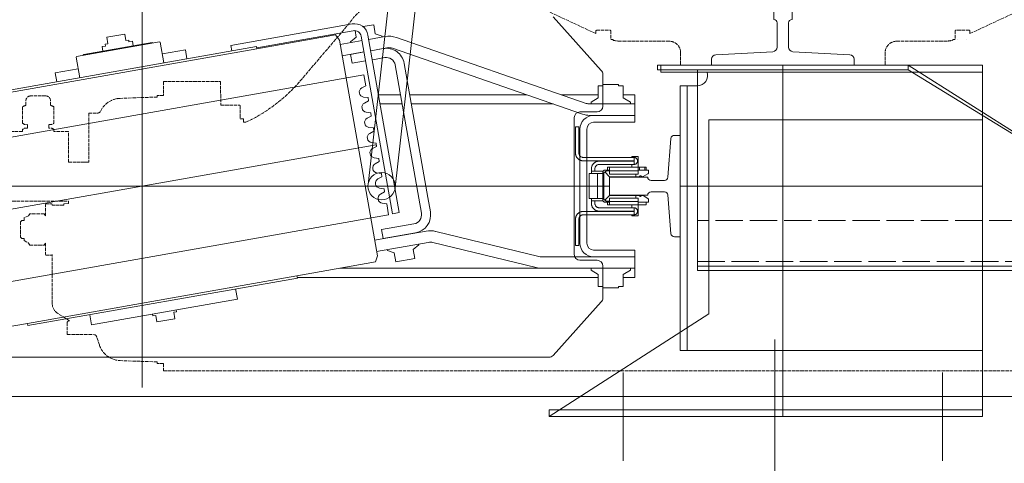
# Model space of a CAD drawing. Header units: millimetres. Extents: x 144573 to 336993, y 74252 to 247042.
# Tile 140 of 256: x 162062 to 162926, y 186472 to 186861. Entities that reach past the tile are written whole.
import ezdxf

# ---------------------------------------------------------------- set-up
doc = ezdxf.new("R2010")
doc.units = ezdxf.units.MM
doc.linetypes.add('ACAD_ISO02W100', pattern=[15, 12, -3])
doc.linetypes.add('ACAD_ISO10W100', pattern=[18.5, 12, -3, 0.5, -3])
for name, color, linetype, lineweight in [('CONT_25', 255, 'Continuous', 0), ('DASH_25', 255, 'ACAD_ISO02W100', 0), ('DASHD_25', 255, 'ACAD_ISO10W100', 0), ('NOVÁ TENKÁ', 255, 'Continuous', 0), ('TEXT_35', 255, 'Continuous', 0), ('ŽB', 255, 'Continuous', 0)]:
    doc.layers.add(name, color=color, linetype=linetype, lineweight=lineweight)

# ---------------------------------------------------------------- blocks, each defined once
blk = doc.blocks.new('MX20_Planview')
at = {"layer": 'DASH_25', "ltscale": 0.25}
for p, q in [((268, -543.5), (268, 543.5)), ((-27.63, 164), (-52.19, 216.67)), ((-30.54, 163.5), (-30.54, 151.5)), ((-27.63, 164), (-30.04, 164)), ((-22.54, 161.5), (-22.54, 161.5)), ((-30.04, 151), (-22.54, 151)), ((-22.54, 153.5), (-22.54, 153.5)), ((-22.54, 151), (-22.54, 149)), ((-22.54, 149), (-21.79, 149)), ((-20.94, 99.71), (-20.94, 140.78)), ((-20.94, 101.71), (-20.94, 99.71)), ((-10.94, 89.71), (0, 89.71)), ((0, -89.71), (0, 89.71)), ((-10.94, -89.71), (0, -89.71)), ((-20.94, -101.71), (-20.94, -99.71)), ((-20.94, -99.71), (-20.94, -140.78)), ((-30.54, -163.5), (-30.54, -151.5)), ((-30.04, -151), (-22.54, -151)), ((-22.54, -149), (-21.79, -149)), ((-22.54, -151), (-22.54, -149)), ((-27.63, -164), (-52.19, -216.67)), ((-27.63, -164), (-30.04, -164)), ((13.84, -423.43), (-37.67, -379.54)), ((47.02, -473.21), (50.02, -473.21)), ((47.02, -473.21), (47.02, -476.21)), ((50.02, -473.21), (50.02, -471.22)), ((35.02, -492.94), (35.02, -476.71)), ((35.52, -476.21), (47.02, -476.21)), ((14.25, -493.5), (35.02, -492.94)), ((14.25, -543.5), (14.25, -493.5)), ((14.25, -543.5), (26.5, -543.5)), ((26.5, -543.5), (26.5, -548.94)), ((261.5, -543.5), (261.5, -548.94)), ((261.5, -543.5), (268, -543.5)), ((26.5, -548.94), (27.95, -548.94)), ((27.95, -548.94), (29.08, -581.31)), ((260.05, -548.94), (258.92, -581.31)), ((260.05, -548.94), (258.92, -581.31)), ((261.5, -548.94), (260.05, -548.94)), ((261.5, -548.94), (260.05, -548.94)), ((42, -608.94), (42, -601.25)), ((238.04, -601.93), (238.04, -601.93)), ((245.12, -599.63), (238.07, -601.92)), ((42, -608.94), (85.01, -608.94)), ((85.01, -613.07), (85.01, -608.94)), ((85.01, -626.77), (85.01, -608.94)), ((236, -627.94), (236, -604.77)), ((58.22, -626.77), (58.22, -639.53)), ((85.01, -626.77), (58.22, -626.77)), ((121.3, -626.77), (119.22, -626.77)), ((119.22, -679.77), (119.22, -626.77)), ((121.39, -630.94), (121.3, -626.77)), ((224, -625.92), (217.44, -636.29)), ((236, -627.94), (226, -627.94)), ((236, -627.94), (226, -627.94)), ((122.58, -630.94), (121.39, -630.94)), ((122.58, -630.94), (122.58, -640.94)), ((26.94, -646.69), (26.94, -659.85)), ((35.42, -642.49), (31.14, -642.49)), ((36.62, -639.53), (50.86, -639.53)), ((55.16, -643.89), (52.06, -643.89)), ((56.36, -639.53), (58.22, -639.53)), ((121.5, -641.44), (122, -640.94)), ((121.5, -646.44), (121.5, -641.44)), ((122, -646.94), (121.5, -646.44)), ((122.58, -640.94), (122, -640.94)), ((132, -646.94), (122, -646.94)), ((132, -646.94), (130.14, -648.02)), ((132, -646.94), (130.14, -648.02)), ((132, -646.94), (130.14, -648.02)), ((132, -646.94), (130.14, -648.02)), ((132, -646.94), (130.14, -648.02)), ((132, -646.94), (130.14, -648.02)), ((132, -646.94), (130.14, -648.02)), ((157.86, -648.02), (156, -646.94)), ((156, -646.94), (165.65, -646.94)), ((157.86, -648.02), (156, -646.94)), ((157.86, -648.02), (156, -646.94)), ((157.86, -648.02), (156, -646.94)), ((157.86, -648.02), (156, -646.94)), ((166.5, -641.44), (166, -640.94)), ((208.99, -640.94), (166, -640.94)), ((166, -646.94), (166.5, -646.44)), ((166.5, -646.44), (166.5, -641.44)), ((130.14, -648.02), (130.14, -660.67)), ((130.14, -648.02), (130.14, -660.67)), ((130.14, -648.02), (130.14, -660.67)), ((130.14, -648.02), (130.14, -660.67)), ((130.14, -648.02), (130.14, -660.67)), ((130.14, -648.02), (130.14, -660.67)), ((130.14, -648.02), (130.14, -660.67)), ((157.86, -660.67), (157.86, -648.02)), ((157.86, -660.67), (157.86, -648.02)), ((157.86, -660.67), (157.86, -648.02)), ((157.86, -660.67), (157.86, -648.02)), ((157.86, -660.67), (157.86, -648.02)), ((35.42, -664.05), (31.14, -664.05)), ((55.16, -662.65), (52.06, -662.65)), ((130.14, -660.67), (132, -661.74)), ((130.14, -660.67), (132, -661.74)), ((130.14, -660.67), (132, -661.74)), ((130.14, -660.67), (132, -661.74)), ((130.14, -660.67), (132, -661.74)), ((130.14, -660.67), (132, -661.74)), ((130.14, -660.67), (132, -661.74)), ((132, -661.74), (133.59, -665.71)), ((132, -661.74), (133.59, -665.71)), ((132, -661.74), (133.59, -665.71)), ((132, -661.74), (133.59, -665.71)), ((132, -661.74), (133.59, -665.71)), ((132, -661.74), (133.59, -665.71)), ((132, -661.74), (133.59, -665.71)), ((153.61, -665.71), (156, -661.74)), ((153.61, -665.71), (156, -661.74)), ((153.61, -665.71), (156, -661.74)), ((153.61, -665.71), (156, -661.74)), ((153.61, -665.71), (156, -661.74)), ((156, -661.74), (157.86, -660.67)), ((156, -661.74), (157.86, -660.67)), ((156, -661.74), (157.86, -660.67)), ((156, -661.74), (157.86, -660.67)), ((156, -661.74), (157.86, -660.67)), ((36.62, -667.01), (50.86, -667.01)), ((56.36, -667.01), (58.22, -667.01)), ((58.22, -667.01), (58.22, -679.77)), ((133.59, -665.71), (136, -665.71)), ((133.59, -665.71), (136, -665.71)), ((133.59, -665.71), (136, -665.71)), ((133.59, -665.71), (136, -665.71)), ((133.59, -665.71), (136, -665.71)), ((133.59, -665.71), (136, -665.71)), ((133.59, -665.71), (136, -665.71)), ((136, -665.71), (136, -667.74)), ((136, -665.71), (136, -667.74)), ((136, -665.71), (136, -667.74)), ((136, -665.71), (136, -667.74)), ((136, -665.71), (136, -667.74)), ((136, -665.71), (136, -667.74)), ((136, -667.74), (137.2, -668.94)), ((136, -667.74), (137.2, -668.94)), ((136, -667.74), (137.2, -668.94)), ((136, -667.74), (137.2, -668.94)), ((136, -667.74), (137.2, -668.94)), ((136, -667.74), (137.2, -668.94)), ((137.2, -668.94), (150.8, -668.94)), ((137.2, -668.94), (150.8, -668.94)), ((137.2, -668.94), (150.8, -668.94)), ((137.2, -668.94), (150.8, -668.94)), ((137.2, -668.94), (150.8, -668.94)), ((137.2, -668.94), (139.4, -668.94)), ((150.8, -668.94), (152, -667.74)), ((150.8, -668.94), (152, -667.74)), ((150.8, -668.94), (152, -667.74)), ((150.8, -668.94), (152, -667.74)), ((150.8, -668.94), (152, -667.74)), ((152, -665.71), (153.61, -665.71)), ((152, -667.74), (152, -665.71)), ((152, -667.74), (152, -665.71)), ((152, -667.74), (152, -665.71)), ((152, -667.74), (152, -665.71)), ((152, -667.74), (152, -665.71)), ((152, -665.71), (153.61, -665.71)), ((152, -665.71), (153.61, -665.71)), ((152, -665.71), (153.61, -665.71)), ((152, -665.71), (153.61, -665.71))]:
    blk.add_line(p, q, dxfattribs=at)
for centre, radius, start, end in [((-30.04, 163.5), 0.5, 90, 180), ((-30.04, 151.5), 0.5, 180, 270), ((-60.94, 140.78), 40, 0, 11.85223), ((-10.94, 99.71), 10, 180, 270), ((-10.94, -99.71), 10, 90, 180), ((-60.94, -140.78), 40, 348.14777, 0), ((-30.04, -151.5), 0.5, 90, 180), ((-30.04, -163.5), 0.5, 180, 270), ((-15.94, -345.96), 40, 180, 237.10184), ((-77.38, -530.07), 140.33, 24.79239, 49.45797), ((35.52, -476.71), 0.5, 90, 180), ((49.07, -580.61), 20, 182, 242.80135), ((238.93, -580.61), 20, 288.03429, 358), ((238.93, -580.61), 20, 288.03429, 358), ((39, -601.25), 3, 360, 71.96571), ((239, -604.77), 3, 108.03429, 180), ((226, -625.94), 2, 179.41992, 270), ((208.99, -630.94), 10, 270, 327.68631), ((31.14, -646.69), 4.2, 90, 180), ((40.59, -642.97), 5.25, 139.11761, 174.81528), ((46.89, -642.97), 5.25, 349.84147, 40.88239), ((60.33, -642.97), 5.25, 139.11761, 190.15853), ((31.14, -659.85), 4.2, 180, 270), ((40.59, -663.58), 5.25, 185.18472, 220.88239), ((46.89, -663.58), 5.25, 319.11761, 10.15853), ((60.33, -663.58), 5.25, 169.84147, 220.88239)]:
    blk.add_arc(centre, radius, start, end, dxfattribs=at)
blk = doc.blocks.new('10020_TravellingCableSupport_769652_0')
at = {"layer": 'CONT_25', "ltscale": 15}
for p, q in [((-4, 110), (-4, -110)), ((-4, 110), (0, 110)), ((0, 110), (0, -110)), ((-4, 75), (-180, 75)), ((-180, 75), (-180, -325)), ((-136, 75), (-176, 75)), ((-4, -110), (-136, -325)), ((0, -110), (-136, -325)), ((0, -110), (-4, -110)), ((-180, -325), (-136, -325)), ((-176, -325), (-176, -685)), ((-136, -325), (-136, -685)), ((-176, -629.99), (-186, -629.99)), ((-136, -629.99), (-126.68, -629.99)), ((-136, -685), (-176, -685))]:
    blk.add_line(p, q, dxfattribs=at)
at = {"layer": 'CONT_25', "ltscale": 2}
for p, q in [((-176, 75), (-176, -325)), ((-176, -524.25), (-221, -524.25)), ((-221, -595.75), (-221, -524.25)), ((-185, -529.75), (-221, -529.75)), ((-185, -590.25), (-185, -529.75)), ((-185, -590.25), (-221, -590.25)), ((-176, -595.75), (-221, -595.75))]:
    blk.add_line(p, q, dxfattribs=at)
at = {"layer": 'CONT_25', "ltscale": 1.5}
for p, q in [((-126.52, -630), (-186.16, -630)), ((-186.16, -630), (-186.16, -690)), ((-176.16, -630), (-186.16, -630)), ((-136.52, -630), (-126.52, -630)), ((-136, -629.99), (-126.56, -629.99)), ((-126.52, -630), (-126.52, -690)), ((-186.16, -635), (-190.16, -635)), ((-190.16, -635), (-190.16, -685)), ((-126.52, -635), (-122.52, -635)), ((-122.52, -635), (-122.52, -685)), ((-186.16, -685), (-190.16, -685)), ((-126.52, -690), (-186.16, -690)), ((-126.52, -685), (-122.52, -685))]:
    blk.add_line(p, q, dxfattribs=at)
at = {"layer": 'DASH_25', "ltscale": 2}
for p, q in [((-172, 75), (-172, -685)), ((-136, -325), (-136, 75))]:
    blk.add_line(p, q, dxfattribs=at)
at = {"layer": 'DASHD_25', "ltscale": 1.5}
for p, q in [((-162.74, -560), (-225.31, -560)), ((-114.83, -660), (-199.44, -660))]:
    blk.add_line(p, q, dxfattribs=at)
blk = doc.blocks.new('10020_Elevator_0')
at = {"layer": 'NOVÁ TENKÁ', "ltscale": 0.33}
for p, q in [((-993, 1902), (-993, 1082)), ((-956.78, 1286.67), (-1029.2, 1697.33)), ((-1169.57, 1492), (-816.43, 1492))]:
    blk.add_line(p, q, dxfattribs=at)
at = {"layer": 'NOVÁ TENKÁ'}
for p, q in [((-1143, 1848.77), (-1143, 1135.23)), ((-895.48, 1297.48), (-967.89, 1708.14)), ((-1018.09, 1275.86), (-1090.5, 1686.52)), ((-1113.3, 1592.64), (-1125.46, 1661.58)), ((-914.37, 1627.72), (-872.7, 1391.36)), ((-912.4, 1628.06), (-870.73, 1391.71)), ((-1115.27, 1592.29), (-1113.3, 1592.64)), ((-1073.6, 1355.94), (-1115.27, 1592.29)), ((-1071.63, 1356.28), (-1113.3, 1592.64)), ((-893.76, 1568.39), (-901.64, 1567)), ((-890.2, 1548.21), (-893.76, 1568.39)), ((-898.08, 1546.82), (-879.86, 1550.03)), ((-879.86, 1550.03), (-879.28, 1549.62)), ((-879.28, 1549.62), (-866.43, 1476.75)), ((-1105.72, 1538.13), (-1114.59, 1536.56)), ((-877.66, 1543.31), (-878.24, 1543.71)), ((-867.06, 1483.24), (-877.66, 1543.31)), ((-1092.01, 1408.54), (-1114.59, 1536.56)), ((-874.71, 1526.57), (-870.77, 1527.26)), ((-870.25, 1524.31), (-870.77, 1527.26)), ((-870.25, 1524.31), (-868.67, 1524.58)), ((-868.67, 1524.58), (-868.24, 1522.12)), ((-862.52, 1523.13), (-868.24, 1522.12)), ((-862.52, 1523.13), (-859.75, 1507.37)), ((-866.6, 1503.63), (-865.02, 1503.9)), ((-866.08, 1500.67), (-866.6, 1503.63)), ((-865.46, 1506.37), (-859.75, 1507.37)), ((-865.46, 1506.37), (-865.02, 1503.9)), ((-870.02, 1499.98), (-866.08, 1500.67)), ((-1106.26, 1480.15), (-1111.98, 1479.14)), ((-1109.2, 1463.39), (-1111.98, 1479.14)), ((-1105.12, 1482.89), (-1106.7, 1482.61)), ((-1106.26, 1480.15), (-1106.7, 1482.61)), ((-867.06, 1483.24), (-867.47, 1482.66)), ((-885.05, 1472.96), (-866.83, 1476.17)), ((-873.61, 1454.16), (-877.17, 1474.34)), ((-866.43, 1476.75), (-866.83, 1476.17)), ((-1103.48, 1464.4), (-1109.2, 1463.39)), ((-1103.05, 1461.93), (-1103.48, 1464.4)), ((-1101.48, 1462.21), (-1103.05, 1461.93)), ((-873.61, 1454.16), (-881.49, 1452.77)), ((-1083.15, 1410.1), (-1092.01, 1408.54)), ((-869.62, 1414.24), (-874.55, 1413.37)), ((-869.62, 1414.24), (-850.87, 1307.88)), ((-870.73, 1391.71), (-872.7, 1391.36)), ((-872.7, 1391.36), (-860.54, 1322.42)), ((-871.71, 1391.54), (-866.5, 1361.99)), ((-1073.6, 1355.94), (-1071.63, 1356.28)), ((-1059.47, 1287.35), (-1071.63, 1356.28)), ((-866.5, 1361.99), (-856.78, 1306.84)), ((-1073, 1356.04), (-1073, 1092)), ((-860.54, 1322.42), (-865.03, 1319.09)), ((-1065, 1318.7), (-1065, 1138.64)), ((-865.03, 1319.09), (-1054.11, 1285.75)), ((-875.34, 1297.48), (-878.73, 1316.68)), ((-865.5, 1299.21), (-868.88, 1318.42)), ((-885.39, 1307.89), (-877.52, 1309.28)), ((-883.31, 1296.07), (-885.39, 1307.89)), ((-877.52, 1309.28), (-875.43, 1297.46)), ((-867.23, 1309.06), (-866.51, 1309.19)), ((-866.51, 1309.19), (-862.43, 1304.32)), ((-862.43, 1304.32), (-856.71, 1305.33)), ((-861.65, 1299.89), (-1017.24, 1272.45)), ((-920.17, 1296.98), (-918.33, 1293.45)), ((-915.47, 1293.95), (-914.95, 1297.9)), ((-906.87, 1299.32), (-905.04, 1295.79)), ((-895.48, 1297.48), (-905.04, 1295.79)), ((-875.62, 1298.5), (-875.53, 1298.51)), ((-853.26, 1298.4), (-851.6, 1288.97)), ((-1054.11, 1285.75), (-1059.47, 1287.35)), ((-1040.42, 1288.17), (-1032.42, 1242.8)), ((-860.6, 1293.98), (-1016.2, 1266.55)), ((-991.65, 1293.92), (-353.65, 1221.92)), ((-973.35, 1287.6), (-971.51, 1284.07)), ((-968.65, 1284.58), (-968.13, 1288.52)), ((-960.05, 1289.94), (-958.22, 1286.42)), ((-955.35, 1286.92), (-954.83, 1290.86)), ((-946.76, 1292.29), (-944.92, 1288.76)), ((-942.06, 1289.26), (-944.92, 1288.76)), ((-942.06, 1289.26), (-941.54, 1293.21)), ((-933.46, 1294.63), (-931.63, 1291.1)), ((-928.76, 1291.61), (-931.63, 1291.1)), ((-928.76, 1291.61), (-928.24, 1295.55)), ((-915.47, 1293.95), (-918.33, 1293.45)), ((-880.36, 1279.33), (-882.27, 1290.16)), ((-872.48, 1280.72), (-874.39, 1291.55)), ((-871.8, 1277.38), (-874.3, 1291.57)), ((-873.86, 1288.54), (-873.77, 1288.56)), ((-861.95, 1279.11), (-864.45, 1293.3)), ((-859.47, 1287.58), (-861.65, 1281.61)), ((-859.47, 1287.58), (-851.6, 1288.97)), ((-1050.26, 1286.43), (-1042.26, 1241.06)), ((-1031.15, 1282.19), (-1039.02, 1280.8)), ((-1033.99, 1252.24), (-1039.02, 1280.8)), ((-1031.15, 1282.19), (-1026.11, 1253.63)), ((-1008.53, 1277.54), (-1008.01, 1281.49)), ((-999.94, 1282.91), (-998.1, 1279.38)), ((-995.24, 1279.89), (-998.1, 1279.38)), ((-995.24, 1279.89), (-994.72, 1283.83)), ((-986.64, 1285.25), (-984.81, 1281.73)), ((-981.94, 1282.23), (-984.81, 1281.73)), ((-981.94, 1282.23), (-981.42, 1286.17)), ((-968.65, 1284.58), (-971.51, 1284.07)), ((-955.35, 1286.92), (-958.22, 1286.42)), ((-921, 1264.04), (-921, 1283.33)), ((-913, 1265.45), (-913, 1284.74)), ((-862.37, 1281.49), (-861.65, 1281.61)), ((-1051.51, 1270.98), (-1059.39, 1269.59)), ((-1049.34, 1276.95), (-1051.51, 1270.98)), ((-1049.34, 1276.95), (-1048.61, 1277.08)), ((-1037.21, 1270), (-1037.12, 1270.02)), ((-1008.53, 1277.54), (-1018.09, 1275.86)), ((-1016.2, 1266.55), (-1017.24, 1272.45)), ((-1016.84, 1247.14), (-886.85, 1270.06)), ((-994.35, 1270.08), (-356.35, 1198.08)), ((-929.9, 1105.87), (-872.2, 1272.37)), ((-1056.44, 1252.85), (-1059.39, 1269.59)), ((-1003, 1241.46), (-885.46, 1262.18)), ((-920.45, 1102.59), (-862.75, 1269.09)), ((-1048.56, 1254.24), (-1056.44, 1252.85)), ((-1048.56, 1254.24), (-1044.48, 1249.38)), ((-1035.46, 1260.05), (-1035.37, 1260.07)), ((-921, 1131.54), (-921, 1255.92)), ((-913, 1154.63), (-913, 1257.33)), ((-1044.48, 1249.38), (-1043.75, 1249.5)), ((-1064.43, 1146.33), (-1042.4, 1236.96)), ((-1015.45, 1239.26), (-1003, 1241.46)), ((-1054.72, 1143.97), (-1032.68, 1234.6)), ((-1065, 1060), (-1065, 1141.6)), ((-1055, 1096), (-1055, 1141.6)), ((-1195, 1135), (-1105, 995)), ((-1195, 755), (-1195, 1135)), ((-1065, 1060), (-1065, 1138.64)), ((-1141.34, 1131.51), (-1094.43, 1089.28)), ((-913, 1124.09), (-913, 1092)), ((-891.57, 1089.28), (-844.66, 1131.51)), ((-1058, 1108), (-1058, 1093)), ((-933, 1113), (-1053, 1113)), ((-993, 1108), (-1043, 1108)), ((-943, 1108), (-993, 1108)), ((-928, 1093), (-928, 1108)), ((-1070.33, 1092), (-1066.72, 1098.25)), ((-1066.72, 1098.25), (-1065, 1098.25)), ((-993, 1102), (-1043, 1102)), ((-943, 1102), (-993, 1102)), ((-931, 1096), (-931, 1099.32)), ((-921, 1060), (-921, 1099.32)), ((-919.28, 1098.25), (-921, 1098.25)), ((-915.67, 1092), (-919.28, 1098.25)), ((-1070.33, 1092), (-1081, 1092)), ((-1081, 1087.92), (-1081, 1092)), ((-1055, 1096), (-1055, 1060)), ((-1055, 1096), (-1055, 1060)), ((-1049, 1096), (-1049, 1060)), ((-937, 1060), (-937, 1096)), ((-931, 1060), (-931, 1096)), ((-931, 1060), (-931, 1096)), ((-905, 1092), (-915.67, 1092)), ((-905, 1087.92), (-905, 1092)), ((-1063, 1088), (-1091.08, 1088)), ((-1081, 1087.92), (-1082, 1087.92)), ((-1082, 1074.08), (-1082, 1087.92)), ((-894.92, 1088), (-923, 1088)), ((-905, 1087.92), (-904, 1087.92)), ((-904, 1074.08), (-904, 1087.92)), ((-1081, 1074.08), (-1082, 1074.08)), ((-1081, 1070), (-1081, 1074.08)), ((-905, 1074.08), (-904, 1074.08)), ((-905, 1074.08), (-905, 1070)), ((-1156.32, 1070), (-1233.68, 1070)), ((-1081, 1070), (-1070.33, 1070)), ((-1073, 1070), (-1073, 1060)), ((-1070.33, 1070), (-1066.72, 1063.75)), ((-1066.72, 1063.75), (-1065, 1063.75)), ((-919.28, 1063.75), (-921, 1063.75)), ((-915.67, 1070), (-919.28, 1063.75)), ((-905, 1070), (-915.67, 1070)), ((-913, 1060), (-913, 1070)), ((-1065, 1060), (-1073, 1060)), ((-1065, 1060), (-1049, 1060)), ((-921, 1060), (-937, 1060)), ((-921, 1060), (-913, 1060)), ((-887, 1037), (-893, 1037)), ((-893, 1037), (-893, 755)), ((-887, 755), (-887, 1037)), ((-1137, 1020), (-1137, 1014)), ((-1137, 1020), (-905, 1020)), ((-993, 755), (-993, 1020)), ((-905, 1020), (-905, 1014)), ((-1137, 755), (-1137, 1014)), ((-905, 1014), (-1137, 1014)), ((-905, 1014), (-905, 1005)), ((-935, 995), (-1105, 995)), ((-935, 755), (-935, 995)), ((-887, 930), (-1195, 930)), ((-1156.32, 790), (-1233.68, 790)), ((-935, 755), (-1195, 755)), ((-1137, 755), (-887, 755))]:
    blk.add_line(p, q, dxfattribs=at)
at = {"layer": 'NOVÁ TENKÁ', "linetype": 'Continuous', "ltscale": 15}
blk.add_line((-1195, 1135), (-1195, 1135), dxfattribs=at)
at = {"layer": 'NOVÁ TENKÁ', "ltscale": 3}
for p, q in [((-1000.94, 1048.6), (-1000.94, 1082)), ((-1000.94, 1082), (-985.06, 1082)), ((-985.06, 1082), (-985.06, 1048.6)), ((-1000.94, 1048.6), (-1000.94, 1048.6)), ((-998, 1033.78), (-998, 1045.6)), ((-988, 1045.6), (-988, 1033.78)), ((-985.06, 1048.6), (-985.06, 1048.6)), ((-1034.72, 1028.21), (-1000.77, 1030.79)), ((-985.22, 1030.79), (-951.27, 1028.21)), ((-1037.5, 1020), (-1037.5, 1025.22)), ((-948.5, 1020), (-1037.5, 1020)), ((-948.5, 1025.22), (-948.5, 1020))]:
    blk.add_line(p, q, dxfattribs=at)
at = {"layer": 'NOVÁ TENKÁ'}
for points in [[(-1195, 1135), (-1189, 1135), (-1189, 755)], [(-1045, 1111.99), (-1045, 1108.99)], [(-1045, 1111.99), (-1022.07, 1111.99)], [(-1045, 1108.99), (-1022.07, 1108.99)], [(-1015.1, 1104.93), (-1015.1, 1105.38), (-1015.1, 1105.73), (-1015.18, 1106.08), (-1015.27, 1106.35), (-1015.27, 1106.7), (-1015.45, 1107.05), (-1015.54, 1107.4), (-1015.63, 1107.67), (-1015.8, 1108.02), (-1015.98, 1108.29), (-1016.07, 1108.64), (-1016.33, 1108.9), (-1016.51, 1109.17), (-1016.68, 1109.43), (-1016.95, 1109.7), (-1017.13, 1109.96), (-1017.39, 1110.14), (-1017.65, 1110.4), (-1017.92, 1110.58), (-1018.18, 1110.76), (-1018.45, 1110.93), (-1018.8, 1111.11), (-1019.07, 1111.29), (-1019.33, 1111.46), (-1019.68, 1111.55), (-1020.04, 1111.64), (-1020.39, 1111.73), (-1020.65, 1111.82), (-1021.01, 1111.9), (-1021.36, 1111.9), (-1021.71, 1111.99), (-1022.07, 1111.99)], [(-1018.1, 1104.93), (-1018.1, 1105.38), (-1018.18, 1105.82), (-1018.27, 1106.17), (-1018.45, 1106.52), (-1018.54, 1106.88), (-1018.8, 1107.23), (-1018.98, 1107.49), (-1019.24, 1107.85), (-1019.6, 1108.02), (-1019.86, 1108.29), (-1020.21, 1108.46), (-1020.57, 1108.64), (-1020.92, 1108.82), (-1021.27, 1108.9), (-1021.71, 1108.99), (-1022.07, 1108.99)], [(-963.85, 1111.99), (-964.29, 1111.99), (-964.64, 1111.9), (-964.99, 1111.9), (-965.26, 1111.82), (-965.61, 1111.73), (-965.96, 1111.64), (-966.32, 1111.55), (-966.58, 1111.46), (-966.93, 1111.29), (-967.2, 1111.11), (-967.55, 1110.93), (-967.82, 1110.76), (-968.08, 1110.58), (-968.35, 1110.4), (-968.61, 1110.14), (-968.87, 1109.96), (-969.05, 1109.7), (-969.32, 1109.43), (-969.49, 1109.17), (-969.67, 1108.9), (-969.84, 1108.64), (-970.02, 1108.29), (-970.2, 1108.02), (-970.37, 1107.67), (-970.46, 1107.4), (-970.55, 1107.05), (-970.64, 1106.7), (-970.73, 1106.35), (-970.82, 1106.08), (-970.82, 1105.73), (-970.9, 1105.38), (-970.9, 1104.93)], [(-963.85, 1108.99), (-964.29, 1108.99), (-964.73, 1108.9), (-965.08, 1108.82), (-965.43, 1108.64), (-965.79, 1108.46), (-966.14, 1108.29), (-966.4, 1108.02), (-966.76, 1107.85), (-966.93, 1107.49), (-967.2, 1107.23), (-967.37, 1106.88), (-967.55, 1106.52), (-967.73, 1106.17), (-967.82, 1105.82), (-967.9, 1105.38), (-967.9, 1104.93)], [(-963.85, 1111.99), (-941, 1111.99)], [(-963.85, 1108.99), (-941, 1108.99)], [(-941, 1111.99), (-941, 1108.99)], [(-1018.1, 1104.93), (-1018.1, 1060.48)], [(-1015.1, 1104.93), (-1015.1, 1060.48)], [(-1007.95, 1097.97), (-1008.39, 1097.97), (-1008.75, 1097.97), (-1009.1, 1097.88), (-1009.36, 1097.79), (-1009.72, 1097.79), (-1010.07, 1097.7), (-1010.42, 1097.53), (-1010.69, 1097.44), (-1011.04, 1097.26), (-1011.3, 1097.17), (-1011.66, 1097), (-1011.92, 1096.82), (-1012.19, 1096.55), (-1012.45, 1096.38), (-1012.72, 1096.11), (-1012.98, 1095.94), (-1013.16, 1095.67), (-1013.42, 1095.41), (-1013.6, 1095.14), (-1013.77, 1094.88), (-1013.95, 1094.61), (-1014.13, 1094.35), (-1014.3, 1094), (-1014.48, 1093.73), (-1014.57, 1093.38), (-1014.66, 1093.03), (-1014.74, 1092.76), (-1014.83, 1092.41), (-1014.92, 1092.06), (-1014.92, 1091.7), (-1015.01, 1091.35), (-1015.01, 1091)], [(-1007.95, 1097.97), (-1006.98, 1097.97)], [(-1006.98, 1097.97), (-1006.01, 1097.97)], [(-1006.01, 1097.97), (-1006.01, 1090.47)], [(-1006.01, 1097.97), (-1003.98, 1097.97)], [(-1003.98, 1088), (-1003.98, 1099.99)], [(-1003.98, 1099.99), (-982.02, 1099.99)], [(-982.02, 1099.99), (-982.02, 1088)], [(-982.02, 1097.97), (-979.99, 1097.97)], [(-979.99, 1097.97), (-979.99, 1090.47)], [(-979.99, 1097.97), (-979.02, 1097.97)], [(-979.02, 1097.97), (-977.96, 1097.97)], [(-970.99, 1091), (-970.99, 1091.35), (-970.99, 1091.7), (-971.08, 1092.06), (-971.17, 1092.41), (-971.17, 1092.76), (-971.34, 1093.03), (-971.43, 1093.38), (-971.52, 1093.73), (-971.7, 1094), (-971.87, 1094.35), (-971.96, 1094.61), (-972.23, 1094.88), (-972.4, 1095.14), (-972.58, 1095.41), (-972.84, 1095.67), (-973.02, 1095.94), (-973.28, 1096.11), (-973.55, 1096.38), (-973.81, 1096.55), (-974.08, 1096.82), (-974.34, 1097), (-974.7, 1097.17), (-974.96, 1097.26), (-975.23, 1097.44), (-975.58, 1097.53), (-975.93, 1097.7), (-976.28, 1097.79), (-976.55, 1097.79), (-976.9, 1097.88), (-977.25, 1097.97), (-977.61, 1097.97), (-977.96, 1097.97)], [(-970.9, 1060.48), (-970.9, 1104.93)], [(-967.9, 1060.48), (-967.9, 1104.93)], [(-1015.01, 1060.48), (-1015.01, 1091)], [(-1007.95, 1094.97), (-1008.39, 1094.97), (-1008.83, 1094.88), (-1009.19, 1094.79), (-1009.54, 1094.7), (-1009.89, 1094.53), (-1010.25, 1094.26), (-1010.51, 1094.08), (-1010.86, 1093.82), (-1011.04, 1093.56), (-1011.3, 1093.2), (-1011.48, 1092.85), (-1011.66, 1092.5), (-1011.83, 1092.14), (-1011.92, 1091.79), (-1012.01, 1091.35), (-1012.01, 1091)], [(-1012.01, 1060.48), (-1012.01, 1091)], [(-1007.95, 1094.97), (-1006.98, 1094.97)], [(-1006.01, 1094.97), (-1006.98, 1094.97)], [(-1006.01, 1090.38), (-1006.01, 1087.73)], [(-982.02, 1092.5), (-1003.98, 1092.5)], [(-979.02, 1094.97), (-979.99, 1094.97)], [(-979.99, 1087.73), (-979.99, 1090.38)], [(-979.02, 1094.97), (-977.96, 1094.97)], [(-973.99, 1091), (-973.99, 1091.35), (-974.08, 1091.79), (-974.17, 1092.14), (-974.34, 1092.5), (-974.43, 1092.85), (-974.7, 1093.2), (-974.87, 1093.56), (-975.14, 1093.82), (-975.4, 1094.08), (-975.75, 1094.26), (-976.11, 1094.53), (-976.46, 1094.7), (-976.81, 1094.79), (-977.17, 1094.88), (-977.61, 1094.97), (-977.96, 1094.97)], [(-973.99, 1091), (-973.99, 1060.48)], [(-970.99, 1091), (-970.99, 1060.48)], [(-1009.54, 1082), (-1009.54, 1083.94)], [(-1006.98, 1083.94), (-1009.54, 1083.94)], [(-1009.54, 1056.95), (-1009.54, 1082)], [(-1009.54, 1082), (-1003.45, 1082)], [(-1003.98, 1088), (-1006.98, 1083.94)], [(-1004.95, 1088), (-1005.39, 1087.91), (-1005.75, 1087.82), (-1006.1, 1087.65), (-1006.45, 1087.38), (-1006.63, 1087.12), (-1006.8, 1086.76), (-1006.98, 1086.41), (-1006.98, 1085.97)], [(-1006.98, 1085.97), (-1006.98, 1083.94)], [(-1006.98, 1083.94), (-1006.98, 1082)], [(-1006.36, 1056.95), (-1006.36, 1082)], [(-1006.28, 1082), (-1006.28, 1085)], [(-1001.25, 1082), (-1005.39, 1086.15)], [(-1003.98, 1088), (-1004.95, 1088)], [(-981.22, 1086.94), (-1004.78, 1086.94)], [(-982.02, 1088), (-1003.98, 1088)], [(-1003.45, 1082), (-1003.45, 1056.95)], [(-1001.25, 1082), (-1001.25, 1056.42)], [(-984.75, 1082), (-1001.25, 1082)], [(-980.61, 1086.15), (-984.75, 1082)], [(-984.75, 1056.42), (-984.75, 1082)], [(-982.46, 1082), (-976.46, 1082)], [(-982.46, 1056.95), (-982.46, 1082)], [(-980.96, 1088), (-982.02, 1088)], [(-979.02, 1083.94), (-982.02, 1088)], [(-979.02, 1085.97), (-979.02, 1086.41), (-979.11, 1086.76), (-979.37, 1087.12), (-979.55, 1087.38), (-979.9, 1087.65), (-980.25, 1087.82), (-980.61, 1087.91), (-980.96, 1088)], [(-979.72, 1085), (-979.72, 1082)], [(-979.55, 1082), (-979.55, 1056.95)], [(-979.02, 1085.97), (-979.02, 1083.94)], [(-976.46, 1083.94), (-979.02, 1083.94)], [(-979.02, 1082), (-979.02, 1083.94)], [(-976.46, 1083.94), (-976.46, 1082)], [(-976.46, 1082), (-976.46, 1056.95)], [(-1018.98, 1062.51), (-1018.98, 1056.95)], [(-1018.1, 1062.51), (-1018.98, 1062.51)], [(-1015.01, 1062.51), (-1015.1, 1062.51)], [(-1009.54, 1062.51), (-1012.01, 1062.51)], [(-973.99, 1062.51), (-976.46, 1062.51)], [(-970.9, 1062.51), (-970.99, 1062.51)], [(-967.02, 1062.51), (-967.9, 1062.51)], [(-967.02, 1056.95), (-967.02, 1062.51)], [(-1003.45, 1056.95), (-1018.98, 1056.95)], [(-1015.1, 1060.48), (-1018.1, 1060.48)], [(-1018.1, 1060.48), (-1018.1, 1060.21), (-1018.01, 1059.95), (-1017.92, 1059.59), (-1017.83, 1059.33), (-1017.74, 1059.07), (-1017.57, 1058.8), (-1017.39, 1058.54), (-1017.21, 1058.36), (-1016.95, 1058.18), (-1016.77, 1058.01), (-1016.51, 1057.83), (-1016.24, 1057.74), (-1015.98, 1057.57), (-1015.63, 1057.57), (-1015.36, 1057.48), (-1015.01, 1057.48)], [(-1015.1, 1060.48), (-1015.01, 1060.48)], [(-1015.01, 1060.48), (-1012.01, 1060.48)], [(-1015.01, 1057.48), (-1014.74, 1057.48), (-1014.39, 1057.57), (-1014.13, 1057.57), (-1013.86, 1057.74), (-1013.6, 1057.83), (-1013.33, 1058.01), (-1013.07, 1058.18), (-1012.89, 1058.36), (-1012.72, 1058.54), (-1012.54, 1058.8), (-1012.36, 1059.07), (-1012.27, 1059.33), (-1012.1, 1059.59), (-1012.1, 1059.95), (-1012.01, 1060.21), (-1012.01, 1060.48)], [(-1015.01, 1060.48), (-1015.01, 1060.48)], [(-1009.54, 1049.98), (-1009.54, 1056.95)], [(-1006.98, 1056.95), (-1006.98, 1049.98)], [(-1003.45, 1058.98), (-1001.25, 1058.98)], [(-1001.69, 1055.63), (-1001.87, 1055.27), (-1001.95, 1055.01)], [(-1001.95, 1055.01), (-1001.87, 1054.65), (-1001.69, 1054.39)], [(-1001.69, 1055.63), (-1001.51, 1055.71), (-1001.34, 1055.98), (-1001.25, 1056.15), (-1001.25, 1056.42)], [(-1001.25, 1053.51), (-1001.25, 1053.77), (-1001.34, 1054.04), (-1001.51, 1054.21), (-1001.69, 1054.39)], [(-984.75, 1058.98), (-982.46, 1058.98)], [(-984.75, 1056.42), (-984.75, 1056.15), (-984.66, 1055.98), (-984.49, 1055.71), (-984.31, 1055.63)], [(-984.31, 1054.39), (-984.49, 1054.21), (-984.66, 1054.04), (-984.75, 1053.77), (-984.75, 1053.51)], [(-984.31, 1055.63), (-984.05, 1055.27), (-983.96, 1055.01)], [(-983.96, 1055.01), (-984.05, 1054.65), (-984.31, 1054.39)], [(-982.46, 1056.95), (-967.02, 1056.95)], [(-979.02, 1049.98), (-979.02, 1056.95)], [(-976.46, 1055.89), (-979.02, 1055.89)], [(-976.46, 1056.95), (-976.46, 1049.98)], [(-970.99, 1060.48), (-973.99, 1060.48)], [(-973.99, 1060.48), (-973.99, 1060.21), (-973.9, 1059.95), (-973.81, 1059.59), (-973.73, 1059.33), (-973.64, 1059.07), (-973.46, 1058.8), (-973.28, 1058.54), (-973.11, 1058.36), (-972.84, 1058.18), (-972.67, 1058.01), (-972.4, 1057.83), (-972.14, 1057.74), (-971.87, 1057.57), (-971.52, 1057.57), (-971.26, 1057.48), (-970.9, 1057.48)], [(-970.99, 1060.48), (-970.9, 1060.48)], [(-970.9, 1060.48), (-967.9, 1060.48)], [(-970.9, 1057.48), (-970.64, 1057.48), (-970.29, 1057.57), (-970.02, 1057.57), (-969.76, 1057.74), (-969.49, 1057.83), (-969.23, 1058.01), (-968.96, 1058.18), (-968.79, 1058.36), (-968.61, 1058.54), (-968.43, 1058.8), (-968.26, 1059.07), (-968.17, 1059.33), (-967.99, 1059.59), (-967.99, 1059.95), (-967.9, 1060.21), (-967.9, 1060.48)], [(-970.9, 1060.48), (-970.9, 1060.48)], [(-1006.98, 1049.98), (-1009.54, 1049.98)], [(-1006.98, 1047.95), (-1006.98, 1049.98)], [(-1004.6, 1047.95), (-1006.98, 1047.95)], [(-1004.6, 1047.95), (-1004.34, 1048.04), (-1004.07, 1048.13), (-1003.89, 1048.3), (-1003.72, 1048.48)], [(-1001.34, 1052.71), (-1003.72, 1048.48)], [(-1001.34, 1052.71), (-1001.25, 1052.98), (-1001.25, 1053.24)], [(-1001.25, 1053.51), (-1001.25, 1053.24)], [(-984.75, 1053.24), (-984.75, 1053.51)], [(-984.75, 1053.24), (-984.75, 1052.98), (-984.58, 1052.71)], [(-982.28, 1048.48), (-984.58, 1052.71)], [(-982.28, 1048.48), (-982.11, 1048.3), (-981.93, 1048.13), (-981.66, 1048.04), (-981.4, 1047.95)], [(-979.02, 1047.95), (-981.4, 1047.95)], [(-976.46, 1051.04), (-979.02, 1051.04)], [(-976.46, 1049.98), (-979.02, 1049.98)], [(-979.02, 1047.95), (-979.02, 1049.98)]]:
    blk.add_lwpolyline(points, dxfattribs=at)
at = {"layer": 'NOVÁ TENKÁ', "ltscale": 3}
blk.add_lwpolyline([(-805, 922), (-847, 922), (-847, 922, 0.414214), (-850, 925), (-871.2, 925, 0.399027), (-875.2, 921.21), (-877.8, 871.29, -0.399027), (-881.8, 867.5), (-887, 867.5), (-887, 992.5), (-881.8, 992.5, -0.399027), (-877.8, 988.71), (-875.2, 938.79, 0.399027), (-871.2, 935), (-850, 935, 0.414214), (-847, 938), (-847, 938), (-805, 938)], format="xyb", close=True, dxfattribs=at)
at = {"layer": 'NOVÁ TENKÁ'}
blk.add_circle((-993, 1282), 12, dxfattribs=at)
for centre, radius, start, end in [((-862.69, 1305.8), 6, 280, 10), ((-862.69, 1305.8), 12, 280, 10), ((-937.28, 1292.65), 4.3, 27.5, 172.5), ((-923.98, 1294.99), 4.3, 27.5, 172.5), ((-910.69, 1297.33), 4.3, 27.5, 172.5), ((-990.46, 1283.27), 4.3, 27.5, 172.5), ((-977.16, 1285.61), 4.3, 27.5, 172.5), ((-963.87, 1287.96), 4.3, 27.5, 172.5), ((-950.57, 1290.3), 4.3, 27.5, 172.5), ((-1003.75, 1280.92), 4.3, 27.5, 172.5), ((-888.24, 1277.94), 8, 280, 10), ((-888.24, 1277.94), 16, 280, 10), ((-881.65, 1275.64), 20, 340.88717, 10), ((-881.65, 1275.64), 10, 340.88717, 10), ((-1018.23, 1255.02), 8, 190, 280), ((-1018.23, 1255.02), 16, 190, 280), ((-1052.11, 1239.33), 10, 346.33331, 10), ((-1052.11, 1239.33), 20, 346.33331, 10), ((-1045, 1141.6), 20, 166.33331, 180), ((-1045, 1141.6), 10, 166.33331, 180), ((-1138, 1135.23), 5, 180, 228.01279), ((-1053, 1108), 5, 90, 180), ((-1043, 1096), 12, 90, 180), ((-943, 1096), 12, 0, 90), ((-933, 1108), 5, 0, 90), ((-911, 1099.32), 20, 160.88717, 180), ((-1043, 1096), 6, 90, 180), ((-943, 1096), 6, 0, 90), ((-911, 1099.32), 10, 160.88717, 180), ((-1091.08, 1093), 5, 228.01279, 270), ((-1063, 1093), 5, 270, 0), ((-923, 1093), 5, 180, 270), ((-894.92, 1093), 5, 270, 311.98721), ((-896, 1005), 9, 180, 289.47122)]:
    blk.add_arc(centre, radius, start, end, dxfattribs=at)
at = {"layer": 'NOVÁ TENKÁ', "ltscale": 3}
for centre, start, end in [((-1001, 1045.6), 359.99999, 88.85401), ((-985, 1045.6), 91.14599, 179.99999), ((-1034.5, 1025.22), 94.34323, 179.99999), ((-1001, 1033.78), 274.34323, 359.99999), ((-985, 1033.78), 179.99999, 265.65677), ((-951.5, 1025.22), 359.99998, 85.65677)]:
    blk.add_arc(centre, 3, start, end, dxfattribs=at)
at = {"layer": 'NOVÁ TENKÁ'}
blk.add_point((-887, 930), dxfattribs=at)
at = {"layer": 'NOVÁ TENKÁ', "rotation": 180}
blk.add_blockref('MX20_Planview', (-887, 930), dxfattribs=at)
at = {"layer": 'NOVÁ TENKÁ'}
blk.add_blockref('10020_TravellingCableSupport_769652_0', (-887, 930), dxfattribs=at)
blk = doc.blocks.new('ev výtah')
at = {"layer": 'NOVÁ TENKÁ'}
blk.add_line((28290.44, 12029.41), (31540.44, 12029.41), dxfattribs=at)

msp = doc.modelspace()

# ---------------------------------------------------------------- linework, layer by layer
at = {"layer": 'ŽB'}
msp.add_line((161561.48, 186530.259), (163661.48, 186530.259), dxfattribs=at)

# ---------------------------------------------------------------- block references
at = {"rotation": 90}
msp.add_blockref('10020_Elevator_0', (163661.479, 187707.758), dxfattribs=at)
at = {"layer": 'TEXT_35', "rotation": 90}
msp.add_blockref('ev výtah', (174753.887, 155039.82), dxfattribs=at)

doc.saveas('drawing.dxf')
